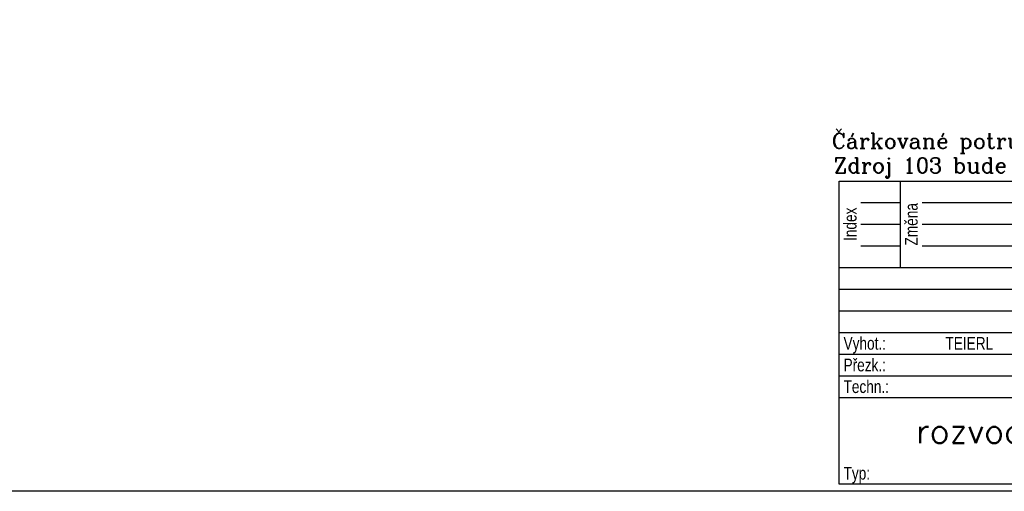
# Model space of a CAD drawing. Extents: x -1507204116 to 3732041488, y -170180604 to 62810664.
# Tile 7 of 54: x 42329 to 138955, y -49884 to -3587. Entities that reach past the tile are written whole.
import ezdxf
from ezdxf.enums import TextEntityAlignment as Align

# ---------------------------------------------------------------- set-up
doc = ezdxf.new("R2010")
doc.units = 0
doc.header["$LTSCALE"] = 1000
doc.header["$MEASUREMENT"] = 0
for name, color, linetype in [('_ZAŘÍZENÍ', 7, 'CONTINUOUS'), ('TENKA', 7, 'CONTINUOUS'), ('TEXT', 4, 'CONTINUOUS'), ('TLUSTA', 3, 'CONTINUOUS')]:
    doc.layers.add(name, color=color, linetype=linetype)
doc.styles.add('RAZ_FONT', font='TXT')
doc.styles.add('ROMANC', font='romanc')
doc.styles.get("Standard").update_dxf_attribs({"font": 'ROMANS.shx', "height": 10})

msp = doc.modelspace()

# ---------------------------------------------------------------- linework, layer by layer
at = {"layer": 'TENKA', "color": 0, "lineweight": -2}
for p, q in [((128762, -27922), (128762, -19422)), ((124887, -21547), (128762, -21547)), ((130887, -21547), (150762, -21547)), ((124887, -23672), (128762, -23672)), ((130887, -23672), (150762, -23672)), ((124887, -25797), (128762, -25797)), ((130887, -25797), (150762, -25797)), ((122762, -30047), (170262, -30047)), ((122762, -32172), (215262, -32172)), ((122762, -36422), (170262, -36422)), ((122762, -38547), (215262, -38547))]:
    msp.add_line(p, q, dxfattribs=at)
at = {"layer": 'TENKA', "lineweight": -2}
msp.add_lwpolyline([(-63921, 70407), (215262, 70407), (215262, -49884), (-63921, -49884)], close=True, dxfattribs=at)
at = {"layer": 'TLUSTA', "color": 0, "lineweight": -2}
for p, q in [((122762, -27922), (122762, -19422)), ((122762, -19422), (170262, -19422)), ((122762, -34297), (122762, -27922)), ((122762, -27922), (215262, -27922)), ((122762, -40672), (122762, -34297)), ((122762, -34297), (215262, -34297)), ((122762, -49172), (122762, -40672)), ((122762, -40672), (170262, -40672)), ((170262, -49172), (122762, -49172))]:
    msp.add_line(p, q, dxfattribs=at)

# ---------------------------------------------------------------- texts
at = {"layer": '_ZAŘÍZENÍ', "color": 3, "lineweight": -2, "style": 'ROMANC'}
for s, p in [('Čárkované potrubí bude zachováno! ', (122047, -16237)), ('Zdroj 103 bude napojen do stávajícího výduchu ve střeše! ', (122239, -18639))]:
    msp.add_text(s, height=1500, dxfattribs=at).set_placement(p)
at = {"layer": '_ZAŘÍZENÍ', "color": 0, "lineweight": -2}
msp.add_text('rozvody odsávání', height=2400, dxfattribs=at).set_placement((130295, -45161))
at = {"layer": 'TEXT', "color": 0, "lineweight": -2, "style": 'RAZ_FONT', "width": 0.8}
for s, p in [('Index', (124450, -23672)), ('Změna', (130450, -23672))]:
    msp.add_text(s, height=1250, rotation=90, dxfattribs=at).set_placement(p, align=Align.CENTER)
for s, p in [('Vyhot.:', (123179, -35984)), ('Přezk.:', (123179, -38109)), ('Techn.:', (123179, -40234)), ('Typ:', (123179, -48734))]:
    msp.add_text(s, height=1250, dxfattribs=at).set_placement(p)
msp.add_attdef('TEIERL', (133179, -35984), '', height=1250, dxfattribs=at)

doc.saveas('drawing.dxf')
